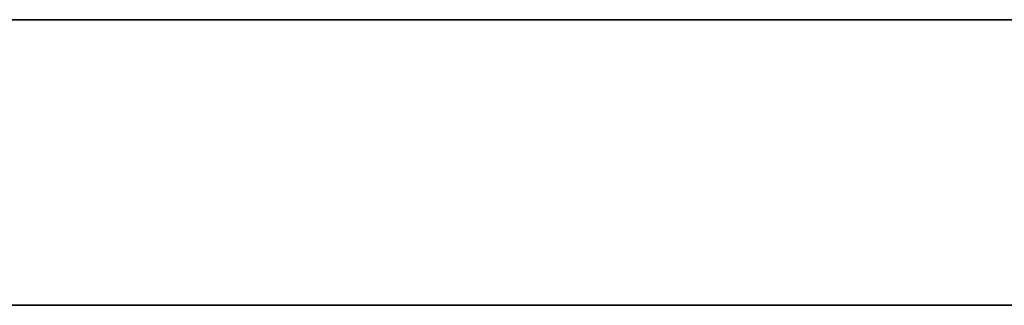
# Model space of a CAD drawing. Header units: millimetres. Extents: x -309 to 8059, y -96 to 57.
# Tile 15 of 99: x -135 to 0, y -39 to 0. Entities that reach past the tile are written whole.
import ezdxf

# ---------------------------------------------------------------- set-up
doc = ezdxf.new("R2010")
doc.units = ezdxf.units.MM
doc.layers.add('151', color=7, linetype='Continuous', true_color=0xffffff)

# ---------------------------------------------------------------- blocks, each defined once
blk = doc.blocks.new('UG_SURFACE_015')
at = {"layer": '151', "color": 252, "linetype": 'Continuous', "lineweight": 35}
for points in [[(-309, 0), (-309, 0, 2017), (309, 0, 2017), (309, 0)], [(309, -39.3, 2017), (309, 0, 2017), (-309, 0, 2017), (-309, -39.3, 2017)], [(-309, -39.3), (-309, 0), (309, 0), (309, -39.3)], [(309, -39.3), (309, -39.3, 2017), (-309, -39.3, 2017), (-309, -39.3)]]:
    blk.add_3dface(points, dxfattribs=at)

msp = doc.modelspace()

# ---------------------------------------------------------------- linework, layer by layer
at = {"layer": '151', "color": 252, "linetype": 'Continuous', "lineweight": 35}
for p, q in [((309, 0, 2017), (-309, 0, 2017)), ((309, 0), (-309, 0)), ((-309, -39.3), (309, -39.3)), ((-309, -39.3, 2017), (309, -39.3, 2017))]:
    msp.add_line(p, q, dxfattribs=at)

# ---------------------------------------------------------------- block references
msp.add_blockref('UG_SURFACE_015', (0, 0), dxfattribs=at)

doc.saveas('drawing.dxf')
